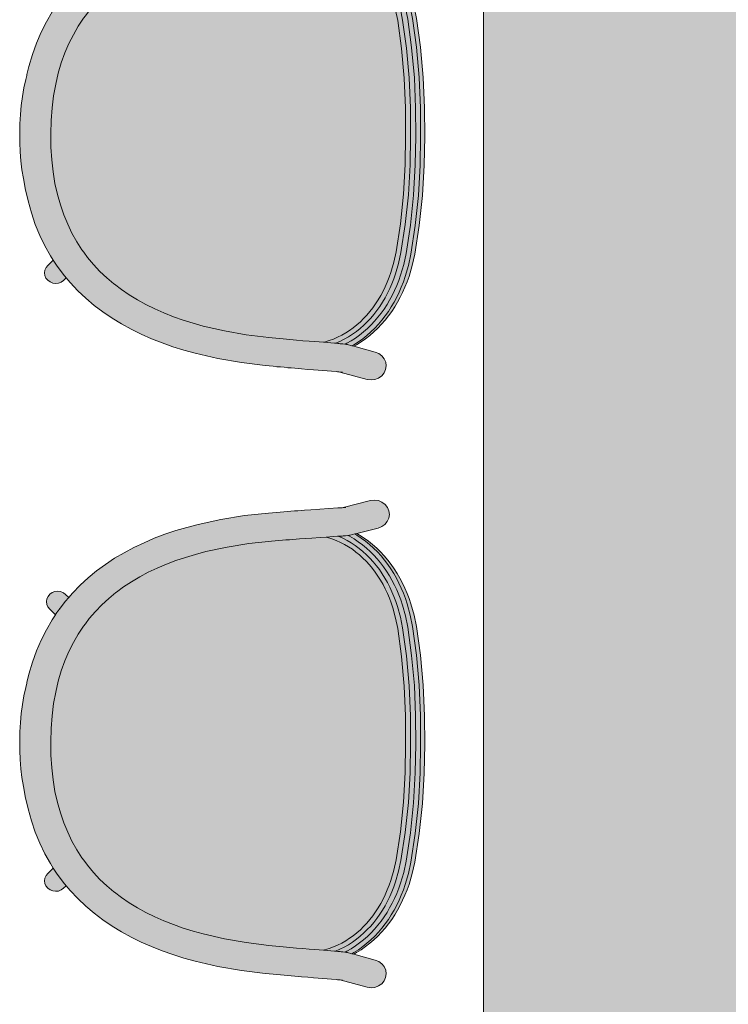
# Model space of a CAD drawing. Header units: millimetres. Extents: x 31882 to 271790, y -35693 to 24917.
# Tile 109 of 256: x 62493 to 63250, y 12211 to 13265. Entities that reach past the tile are written whole.
import ezdxf

# ---------------------------------------------------------------- set-up
doc = ezdxf.new("R2010")
doc.units = ezdxf.units.MM
doc.header["$MEASUREMENT"] = 0
for name, color, linetype, lineweight in [('02_Elevation 00', 8, 'Continuous', 9), ('08_Hatch', 140, 'Continuous', 9), ('@00 Furniture', 14, 'Continuous', 15), ('Grey', 8, 'Continuous', 9)]:
    doc.layers.add(name, color=color, linetype=linetype, lineweight=lineweight)

# ---------------------------------------------------------------- blocks, each defined once
blk = doc.blocks.new('bar chair')
at = {"layer": '08_Hatch', "true_color": 0xffffff}
h = blk.add_hatch(color=7, dxfattribs=at)
h.dxf.hatch_style = 1
h.paths.add_polyline_path([(9242.5, 11904.1), (9232.4, 11900.3), (9222.5, 11896.1), (9213, 11891.6), (9203.8, 11886.7), (9195, 11881.5), (9186.5, 11875.9), (9178.4, 11869.9), (9170.7, 11863.6), (9163.4, 11856.8), (9156.4, 11849.6), (9149.9, 11842), (9145.7, 11836.5), (9143.8, 11834), (9138.1, 11825.5), (9132.9, 11816.4), (9128.1, 11806.9), (9123.8, 11796.9), (9120, 11786.3), (9116.7, 11775.2), (9114, 11763.4), (9111.8, 11751.1), (9110.1, 11738.1), (9109.1, 11724.6), (9108.7, 11710.3), (9108.9, 11696.1), (9109.7, 11682.5), (9111.2, 11669.5), (9113.2, 11657.2), (9115.8, 11645.4), (9119, 11634.2), (9122.6, 11623.6), (9126.8, 11613.5), (9131.4, 11603.9), (9136.5, 11594.8), (9142.1, 11586.2), (9143.9, 11583.7), (9148.1, 11578.1), (9154.5, 11570.4), (9161.3, 11563.1), (9168.6, 11556.2), (9176.2, 11549.8), (9176.7, 11549.4), (9184.2, 11543.7), (9192.6, 11538), (9201.4, 11532.6), (9210.5, 11527.6), (9219.9, 11523), (9229.7, 11518.7), (9239.8, 11514.7), (9250.2, 11511), (9260.8, 11507.7), (9271.6, 11504.7), (9294.3, 11499.5), (9317.6, 11495.4), (9341.8, 11492.4), (9345.5, 11492.1), (9349.4, 11491.7), (9353.2, 11491.3), (9357, 11490.9), (9360.7, 11490.6), (9364.4, 11490.3), (9368, 11489.9), (9371.5, 11489.6), (9378.3, 11489), (9384.8, 11488.5), (9390.9, 11488), (9400.2, 11487.3), (9401.5, 11487.6), (9406.3, 11489.1), (9410.9, 11490.8), (9415.4, 11492.8), (9419.8, 11494.9), (9424, 11497.4), (9428.2, 11500), (9432.1, 11502.8), (9436, 11505.9), (9439.7, 11509.2), (9443.2, 11512.6), (9446.6, 11516.3), (9449.9, 11520.1), (9453, 11524.1), (9456, 11528.3), (9458.8, 11532.7), (9461.5, 11537.2), (9464, 11541.9), (9466.3, 11546.7), (9468.5, 11551.7), (9470.5, 11556.8), (9472.3, 11562), (9475.5, 11572.9), (9477.9, 11584.1), (9482.5, 11613.9), (9485.7, 11645.6), (9487.6, 11677.4), (9488.1, 11707.7), (9488.1, 11738), (9486.6, 11769.8), (9483.8, 11801.6), (9479.7, 11831.4), (9477.4, 11842.7), (9474.4, 11853.6), (9472.6, 11858.8), (9470.7, 11863.9), (9468.6, 11868.9), (9466.3, 11873.8), (9463.9, 11878.5), (9461.3, 11883.1), (9458.5, 11887.5), (9455.6, 11891.7), (9452.5, 11895.8), (9449.3, 11899.7), (9446, 11903.4), (9442.4, 11906.9), (9438.8, 11910.2), (9435, 11913.3), (9431.1, 11916.2), (9427, 11918.9), (9422.8, 11921.4), (9418.4, 11923.6), (9413.9, 11925.6), (9409.3, 11927.4), (9404.5, 11929), (9403.3, 11929.3), (9396.8, 11928.9), (9387.9, 11928.3), (9381.4, 11927.8), (9374.6, 11927.3), (9371, 11927.1), (9367.4, 11926.8), (9363.8, 11926.5), (9360.1, 11926.2), (9356.3, 11925.9), (9352.4, 11925.6), (9348.5, 11925.3), (9344.8, 11925), (9320.6, 11922.3), (9297.2, 11918.6), (9274.5, 11913.7), (9263.6, 11910.8), (9252.9, 11907.6)])
h.paths.add_polyline_path([(9093.5, 11807.5), (9089.1, 11795.3), (9085.4, 11782.5), (9083.3, 11773.7), (9083.1, 11772.9), (9082, 11768.5), (9080.1, 11759.6), (9078.5, 11750.3), (9077.2, 11740.7), (9076.3, 11730.9), (9075.8, 11721), (9075.5, 11711.1), (9075.6, 11701.1), (9076.1, 11691.2), (9076.8, 11681.4), (9077.9, 11671.9), (9079.4, 11662.5), (9081, 11654.3), (9081.4, 11651.8), (9084.4, 11638.5), (9088, 11625.7), (9092.2, 11613.4), (9097, 11601.7), (9102.4, 11590.5), (9108.4, 11579.9), (9111.4, 11575.2), (9114.9, 11569.8), (9122, 11560.1), (9125.2, 11556.3), (9129.6, 11551.1), (9137.6, 11542.5), (9146.2, 11534.4), (9155.1, 11526.8), (9164.5, 11519.7), (9174.2, 11513.1), (9184.3, 11507), (9194.7, 11501.3), (9205.4, 11496), (9216.4, 11491.1), (9227.7, 11486.7), (9239.2, 11482.6), (9250.9, 11478.9), (9263, 11475.6), (9287.4, 11470), (9312.5, 11465.6), (9337.9, 11462.5), (9342.2, 11462), (9346.3, 11461.6), (9350.3, 11461.2), (9354.3, 11460.9), (9358.2, 11460.5), (9362, 11460.1), (9365.8, 11459.8), (9369.5, 11459.5), (9376.6, 11458.9), (9383.4, 11458.3), (9389.7, 11457.8), (9413.7, 11455.9), (9415.3, 11455.7), (9417.6, 11455.5), (9417.6, 11455.5), (9419.6, 11455.4), (9419.9, 11455.3), (9419, 11455.4), (9418, 11455.5), (9417.7, 11455.5), (9446.9, 11447.6), (9451.1, 11447), (9455.2, 11447.5), (9459.1, 11449), (9462.5, 11451.4), (9465.1, 11454.5), (9466.7, 11458.2), (9467.3, 11462.1), (9466.8, 11466), (9465.2, 11469.7), (9462.7, 11472.8), (9459.3, 11475.3), (9455.4, 11476.8), (9432.6, 11483), (9430.7, 11483.5), (9425.8, 11484.9), (9425.5, 11484.9), (9425, 11485), (9423.3, 11485.2), (9423.2, 11485.2), (9420.8, 11485.5), (9420.1, 11485.6), (9419.3, 11485.7), (9418.2, 11485.8), (9417, 11485.9), (9415.6, 11486), (9414.1, 11486.2), (9412.6, 11486.3), (9412.6, 11486.3), (9412.4, 11486.3), (9412.2, 11486.3), (9400.2, 11487.3), (9390.9, 11488), (9384.8, 11488.5), (9378.3, 11489), (9371.5, 11489.6), (9368, 11489.9), (9364.4, 11490.3), (9360.7, 11490.6), (9357, 11490.9), (9353.2, 11491.3), (9349.4, 11491.7), (9345.5, 11492.1), (9341.8, 11492.4), (9317.6, 11495.4), (9294.3, 11499.5), (9271.6, 11504.7), (9260.8, 11507.7), (9250.2, 11511), (9239.8, 11514.7), (9229.7, 11518.7), (9219.9, 11523), (9210.5, 11527.6), (9201.4, 11532.6), (9192.6, 11538), (9184.2, 11543.7), (9176.7, 11549.4), (9176.2, 11549.8), (9168.6, 11556.2), (9161.3, 11563.1), (9154.5, 11570.4), (9148.1, 11578.1), (9143.9, 11583.7), (9142.1, 11586.2), (9136.5, 11594.8), (9131.4, 11603.9), (9126.8, 11613.5), (9122.6, 11623.6), (9119, 11634.2), (9115.8, 11645.4), (9113.2, 11657.2), (9111.2, 11669.5), (9109.7, 11682.5), (9108.9, 11696.1), (9108.7, 11710.3), (9109.1, 11724.6), (9110.1, 11738.1), (9111.8, 11751.1), (9114, 11763.4), (9116.7, 11775.2), (9120, 11786.3), (9123.8, 11796.9), (9128.1, 11806.9), (9132.9, 11816.4), (9138.1, 11825.5), (9143.8, 11834), (9145.7, 11836.5), (9149.9, 11842), (9156.4, 11849.6), (9163.4, 11856.8), (9170.7, 11863.6), (9178.4, 11869.9), (9178.9, 11870.3), (9186.5, 11875.9), (9195, 11881.5), (9203.8, 11886.7), (9213, 11891.6), (9222.5, 11896.1), (9232.4, 11900.3), (9242.5, 11904.1), (9252.9, 11907.6), (9263.6, 11910.8), (9274.5, 11913.7), (9297.2, 11918.6), (9320.6, 11922.3), (9344.8, 11925), (9348.5, 11925.3), (9352.4, 11925.6), (9356.3, 11925.9), (9360.1, 11926.2), (9363.8, 11926.5), (9367.4, 11926.8), (9371, 11927.1), (9374.6, 11927.3), (9381.4, 11927.8), (9387.9, 11928.3), (9396.8, 11928.9), (9403.3, 11929.3), (9415.3, 11930.1), (9416.4, 11930.2), (9416.4, 11930.2), (9417.2, 11930.2), (9418.7, 11930.3), (9420.1, 11930.4), (9421.3, 11930.5), (9422.4, 11930.6), (9423.3, 11930.7), (9423.9, 11930.7), (9426.4, 11931), (9428.1, 11931.2), (9428.6, 11931.3), (9428.9, 11931.3), (9433.8, 11932.6), (9435.8, 11933.1), (9458.7, 11939), (9462.6, 11940.5), (9465.9, 11942.9), (9468.5, 11946), (9470.2, 11949.6), (9470.7, 11953.6), (9470.2, 11957.5), (9468.6, 11961.1), (9466.1, 11964.3), (9462.8, 11966.7), (9458.9, 11968.3), (9454.7, 11968.8), (9450.5, 11968.3), (9421.2, 11960.8), (9421.5, 11960.8), (9423.1, 11960.9), (9423.4, 11961), (9422.5, 11960.9), (9421.2, 11960.8), (9421.2, 11960.8), (9420.2, 11960.7), (9418.8, 11960.6), (9417.2, 11960.5), (9415.5, 11960.4), (9396.2, 11959.1), (9386.9, 11958.5), (9380.1, 11958), (9373, 11957.5), (9369.3, 11957.3), (9365.5, 11957), (9361.7, 11956.7), (9357.8, 11956.4), (9353.8, 11956), (9349.7, 11955.7), (9345.7, 11955.4), (9341.4, 11955), (9315.9, 11952.2), (9290.7, 11948.2), (9266.3, 11942.9), (9254.1, 11939.7), (9242.3, 11936.2), (9230.8, 11932.3), (9219.4, 11928), (9208.4, 11923.3), (9197.6, 11918.2), (9187.1, 11912.6), (9176.9, 11906.6), (9167.1, 11900.1), (9157.7, 11893.2), (9148.6, 11885.7), (9140, 11877.8), (9131.8, 11869.3), (9127.9, 11864.7), (9124.1, 11860.3), (9117.9, 11852.2), (9117.3, 11851.3), (9116.9, 11850.8), (9116.4, 11850.1), (9115.3, 11848.5), (9113.9, 11846.4), (9113.7, 11846), (9113.7, 11846), (9110.2, 11840.8), (9104.1, 11830.2), (9098.5, 11819.1)])
h.paths.add_polyline_path([(9111.4, 11575.2), (9105.6, 11569.5), (9103.7, 11567.2), (9102.5, 11564.5), (9102.1, 11561.6), (9102.4, 11558.7), (9103.6, 11556), (9105.5, 11553.6), (9108, 11551.8), (9110.9, 11550.7), (9113.9, 11550.3), (9117.1, 11550.6), (9119.9, 11551.7), (9122.4, 11553.5), (9125.2, 11556.3), (9122, 11560.1), (9114.9, 11569.8)], flags=17)
h.paths.add_polyline_path([(9116.2, 11871.3), (9113.1, 11871), (9110.2, 11869.9), (9107.7, 11868.1), (9105.8, 11865.8), (9104.6, 11863.1), (9104.1, 11860.2), (9104.5, 11857.3), (9105.7, 11854.6), (9107.6, 11852.2), (9113.7, 11846), (9113.8, 11846.1), (9113.9, 11846.4), (9115.3, 11848.5), (9116.4, 11850.1), (9116.9, 11850.8), (9117.3, 11851.3), (9117.9, 11852.2), (9124.1, 11860.3), (9127.9, 11864.7), (9124.6, 11868), (9122.2, 11869.8), (9119.3, 11870.9)], flags=17)
h.paths.add_polyline_path([(9484.9, 11832.1), (9482.5, 11843.7), (9479.4, 11854.9), (9477.6, 11860.3), (9475.6, 11865.6), (9473.4, 11870.8), (9471.1, 11875.8), (9468.6, 11880.7), (9465.9, 11885.5), (9463, 11890.1), (9460, 11894.5), (9456.8, 11898.7), (9453.4, 11902.8), (9449.9, 11906.6), (9446.2, 11910.3), (9442.4, 11913.8), (9438.4, 11917.1), (9434.2, 11920.1), (9429.9, 11923), (9425.4, 11925.6), (9420.8, 11928), (9416.1, 11930.1), (9415.7, 11930.1), (9415.3, 11930.1), (9403.3, 11929.3), (9404.5, 11929), (9409.3, 11927.4), (9413.9, 11925.6), (9418.4, 11923.6), (9422.8, 11921.4), (9427, 11918.9), (9431.1, 11916.2), (9435, 11913.3), (9438.8, 11910.2), (9442.4, 11906.9), (9446, 11903.4), (9449.3, 11899.7), (9452.5, 11895.8), (9455.6, 11891.7), (9458.5, 11887.5), (9461.3, 11883.1), (9463.9, 11878.5), (9466.3, 11873.8), (9468.6, 11868.9), (9470.7, 11863.9), (9472.6, 11858.8), (9474.4, 11853.6), (9477.4, 11842.7), (9479.7, 11831.4), (9483.8, 11801.6), (9486.6, 11769.8), (9488.1, 11738), (9488.1, 11707.7), (9487.6, 11677.4), (9485.7, 11645.6), (9482.5, 11613.9), (9477.9, 11584.1), (9475.5, 11572.9), (9472.3, 11562), (9470.5, 11556.8), (9468.5, 11551.7), (9466.3, 11546.7), (9464, 11541.9), (9461.5, 11537.2), (9458.8, 11532.7), (9456, 11528.3), (9453, 11524.1), (9449.9, 11520.1), (9446.6, 11516.3), (9443.2, 11512.6), (9439.7, 11509.2), (9436, 11505.9), (9432.1, 11502.8), (9428.2, 11500), (9424, 11497.4), (9419.8, 11494.9), (9415.4, 11492.8), (9410.9, 11490.8), (9406.3, 11489.1), (9401.5, 11487.6), (9400.2, 11487.3), (9412.2, 11486.3), (9412.4, 11486.3), (9412.6, 11486.3), (9412.6, 11486.3), (9413, 11486.3), (9417.8, 11488.3), (9422.4, 11490.7), (9426.9, 11493.2), (9431.2, 11496), (9435.4, 11499), (9439.5, 11502.2), (9443.4, 11505.7), (9447.1, 11509.3), (9450.7, 11513.1), (9454.1, 11517.1), (9457.4, 11521.3), (9460.4, 11525.7), (9463.4, 11530.2), (9466.1, 11534.9), (9468.7, 11539.8), (9471.1, 11544.8), (9473.4, 11549.9), (9475.5, 11555.2), (9477.4, 11560.6), (9480.6, 11571.7), (9483.1, 11583.3), (9487.7, 11613.3), (9491, 11645.2), (9492.9, 11677.2), (9493.3, 11707.6), (9493.3, 11738.1), (9491.8, 11770.1), (9489, 11802.1)])
h.paths.add_polyline_path([(9490.3, 11833), (9487.9, 11844.9), (9484.7, 11856.4), (9482.8, 11862), (9480.8, 11867.5), (9478.5, 11872.8), (9476.1, 11878), (9473.5, 11883.1), (9470.7, 11888), (9467.7, 11892.8), (9464.5, 11897.4), (9461.2, 11901.8), (9457.7, 11906), (9454, 11910.1), (9450.1, 11914), (9446.1, 11917.6), (9441.9, 11921.1), (9437.5, 11924.3), (9433, 11927.3), (9428.2, 11930.1), (9426.4, 11931), (9423.9, 11930.7), (9423.3, 11930.7), (9422.4, 11930.6), (9421.3, 11930.5), (9420.1, 11930.4), (9418.7, 11930.3), (9417.2, 11930.2), (9416.7, 11930.2), (9416.4, 11930.2), (9416.1, 11930.1), (9420.8, 11928), (9425.4, 11925.6), (9429.9, 11923), (9434.2, 11920.1), (9438.4, 11917.1), (9442.4, 11913.8), (9446.2, 11910.3), (9449.9, 11906.6), (9453.4, 11902.8), (9456.8, 11898.7), (9460, 11894.5), (9463, 11890.1), (9465.9, 11885.5), (9468.6, 11880.7), (9471.1, 11875.8), (9473.4, 11870.8), (9475.6, 11865.6), (9477.6, 11860.3), (9479.4, 11854.9), (9482.5, 11843.7), (9484.9, 11832.1), (9489, 11802.1), (9491.8, 11770.1), (9493.3, 11738.1), (9493.3, 11707.6), (9492.9, 11677.2), (9491, 11645.2), (9487.7, 11613.3), (9483.1, 11583.3), (9480.6, 11571.7), (9477.4, 11560.6), (9475.5, 11555.2), (9473.4, 11549.9), (9471.1, 11544.8), (9468.7, 11539.8), (9466.1, 11534.9), (9463.4, 11530.2), (9460.4, 11525.7), (9457.4, 11521.3), (9454.1, 11517.1), (9450.7, 11513.1), (9447.1, 11509.3), (9443.4, 11505.7), (9439.5, 11502.2), (9435.4, 11499), (9431.2, 11496), (9426.9, 11493.2), (9422.4, 11490.7), (9417.8, 11488.3), (9413, 11486.3), (9413.3, 11486.2), (9413.6, 11486.2), (9414.1, 11486.2), (9415.6, 11486), (9417, 11485.9), (9418.2, 11485.8), (9419.3, 11485.7), (9420.1, 11485.6), (9420.8, 11485.5), (9423.2, 11485.2), (9425.1, 11486.2), (9429.9, 11488.9), (9434.5, 11491.8), (9438.9, 11495), (9443.2, 11498.4), (9447.3, 11502), (9451.2, 11505.8), (9454.9, 11509.8), (9458.5, 11514), (9461.9, 11518.4), (9465.1, 11522.9), (9468.2, 11527.6), (9471, 11532.5), (9473.7, 11537.5), (9476.2, 11542.7), (9478.6, 11548), (9480.7, 11553.5), (9482.7, 11559.1), (9486, 11570.5), (9488.6, 11582.4), (9493.2, 11612.7), (9496.5, 11644.8), (9498.4, 11677), (9498.9, 11707.6), (9498.8, 11738.2), (9497.4, 11770.4), (9494.5, 11802.6)])
h.paths.add_polyline_path([(9495.5, 11833.7), (9493, 11845.9), (9489.8, 11857.7), (9487.8, 11863.5), (9485.7, 11869.2), (9483.4, 11874.7), (9480.9, 11880.1), (9478.2, 11885.3), (9475.3, 11890.4), (9472.2, 11895.3), (9468.9, 11900.1), (9465.4, 11904.7), (9461.8, 11909.1), (9457.9, 11913.4), (9453.9, 11917.4), (9449.6, 11921.2), (9445.2, 11924.9), (9440.6, 11928.2), (9435.9, 11931.4), (9433.8, 11932.6), (9428.9, 11931.3), (9428.6, 11931.3), (9428.1, 11931.2), (9426.4, 11931), (9428.2, 11930.1), (9433, 11927.3), (9437.5, 11924.3), (9441.9, 11921.1), (9446.1, 11917.6), (9450.1, 11914), (9454, 11910.1), (9457.7, 11906), (9461.2, 11901.8), (9464.5, 11897.4), (9467.7, 11892.8), (9470.7, 11888), (9473.5, 11883.1), (9476.1, 11878), (9478.5, 11872.8), (9480.8, 11867.5), (9482.8, 11862), (9484.7, 11856.4), (9487.9, 11844.9), (9490.3, 11833), (9494.5, 11802.6), (9497.4, 11770.4), (9498.8, 11738.2), (9498.9, 11707.6), (9498.4, 11677), (9496.5, 11644.8), (9493.2, 11612.7), (9488.6, 11582.4), (9486, 11570.5), (9482.7, 11559.1), (9480.7, 11553.5), (9478.6, 11548), (9476.2, 11542.7), (9473.7, 11537.5), (9471, 11532.5), (9468.2, 11527.6), (9465.1, 11522.9), (9461.9, 11518.4), (9458.5, 11514), (9454.9, 11509.8), (9451.2, 11505.8), (9447.3, 11502), (9443.2, 11498.4), (9438.9, 11495), (9434.5, 11491.8), (9429.9, 11488.9), (9425.1, 11486.2), (9423.3, 11485.2), (9425, 11485), (9425.5, 11484.9), (9425.8, 11484.9), (9430.7, 11483.5), (9432.7, 11484.7), (9437.6, 11487.8), (9442.2, 11491.1), (9446.7, 11494.7), (9450.9, 11498.5), (9455, 11502.4), (9459, 11506.6), (9462.7, 11511), (9466.2, 11515.5), (9469.6, 11520.3), (9472.7, 11525.2), (9475.7, 11530.2), (9478.5, 11535.4), (9481.1, 11540.8), (9483.4, 11546.2), (9485.7, 11551.9), (9487.7, 11557.6), (9491.1, 11569.4), (9493.8, 11581.6), (9498.4, 11612.1), (9501.7, 11644.4), (9503.7, 11676.9), (9504.1, 11707.6), (9504.1, 11738.3), (9502.6, 11770.7), (9499.7, 11803.1)])
h.paths.add_polyline_path([(9499.6, 11833.7), (9497.1, 11845.9), (9493.8, 11857.7), (9491.8, 11863.5), (9489.6, 11869.1), (9487.3, 11874.7), (9484.7, 11880), (9481.9, 11885.3), (9479, 11890.4), (9475.8, 11895.3), (9472.5, 11900.1), (9468.9, 11904.7), (9465.2, 11909.1), (9461.3, 11913.4), (9457.2, 11917.4), (9452.8, 11921.2), (9448.3, 11924.8), (9443.7, 11928.2), (9438.8, 11931.4), (9435.8, 11933.1), (9433.8, 11932.6), (9435.9, 11931.4), (9440.6, 11928.2), (9445.2, 11924.9), (9449.6, 11921.2), (9453.9, 11917.4), (9457.9, 11913.4), (9461.8, 11909.1), (9465.4, 11904.7), (9468.9, 11900.1), (9472.2, 11895.3), (9475.3, 11890.4), (9478.2, 11885.3), (9480.9, 11880.1), (9483.4, 11874.7), (9485.7, 11869.2), (9487.8, 11863.5), (9489.8, 11857.7), (9493, 11845.9), (9495.5, 11833.7), (9499.7, 11803.1), (9502.6, 11770.7), (9504.1, 11738.3), (9504.1, 11707.6), (9503.7, 11676.9), (9501.7, 11644.4), (9498.4, 11612.1), (9493.8, 11581.6), (9491.1, 11569.4), (9487.7, 11557.6), (9485.7, 11551.9), (9483.4, 11546.2), (9481.1, 11540.8), (9478.5, 11535.4), (9475.7, 11530.2), (9472.7, 11525.2), (9469.6, 11520.3), (9466.2, 11515.5), (9462.7, 11511), (9459, 11506.6), (9455, 11502.4), (9450.9, 11498.5), (9446.7, 11494.7), (9442.2, 11491.1), (9437.6, 11487.8), (9432.7, 11484.7), (9430.7, 11483.5), (9432.6, 11483), (9435.7, 11484.7), (9440.6, 11487.8), (9445.3, 11491.1), (9449.9, 11494.7), (9454.2, 11498.4), (9458.4, 11502.4), (9462.4, 11506.6), (9466.2, 11511), (9469.8, 11515.5), (9473.2, 11520.2), (9476.4, 11525.1), (9479.5, 11530.2), (9482.3, 11535.4), (9484.9, 11540.7), (9487.4, 11546.2), (9489.6, 11551.8), (9491.7, 11557.6), (9495.2, 11569.3), (9497.9, 11581.5), (9502.6, 11612.1), (9506, 11644.4), (9508, 11676.8), (9508.5, 11707.5), (9508.4, 11738.2), (9506.9, 11770.7), (9504, 11803.1)])
at = {"layer": '@00 Furniture'}
for p, q in [((9421.2, 11960.8, 0), (9450.5, 11968.3, 0)), ((9450.5, 11968.3, 0), (9454.7, 11968.8, 0)), ((9454.7, 11968.8, 0), (9458.9, 11968.3, 0)), ((9462.8, 11966.7, 0), (9458.9, 11968.3, 0)), ((9361.7, 11956.7, 0), (9357.8, 11956.4, 0)), ((9365.5, 11957, 0), (9361.7, 11956.7, 0)), ((9369.3, 11957.3, 0), (9365.5, 11957, 0)), ((9373, 11957.5, 0), (9369.3, 11957.3, 0)), ((9373, 11957.5, 0), (9380.1, 11958, 0)), ((9380.1, 11958, 0), (9386.9, 11958.5, 0)), ((9396.2, 11959.1, 0), (9386.9, 11958.5, 0)), ((9415.5, 11960.4, 0), (9396.2, 11959.1, 0)), ((9417.2, 11960.5, 0), (9415.5, 11960.4, 0)), ((9418.8, 11960.6, 0), (9417.2, 11960.5, 0)), ((9420.2, 11960.7, 0), (9418.8, 11960.6, 0)), ((9421.2, 11960.8, 0), (9420.2, 11960.7, 0)), ((9421.5, 11960.8, 0), (9421.2, 11960.8, 0)), ((9422.5, 11960.9, 0), (9421.5, 11960.8, 0)), ((9423.4, 11961, 0), (9422.5, 11960.9, 0)), ((9424.1, 11961, 0), (9423.4, 11961, 0)), ((9466.1, 11964.3, 0), (9462.8, 11966.7, 0)), ((9468.6, 11961.1, 0), (9466.1, 11964.3, 0)), ((9470.2, 11957.5, 0), (9468.6, 11961.1, 0)), ((9470.7, 11953.6, 0), (9470.2, 11957.5, 0)), ((9290.7, 11948.2, 0), (9266.3, 11942.9, 0)), ((9315.9, 11952.2, 0), (9290.7, 11948.2, 0)), ((9341.4, 11955, 0), (9315.9, 11952.2, 0)), ((9345.7, 11955.4, 0), (9341.4, 11955, 0)), ((9349.7, 11955.7, 0), (9345.7, 11955.4, 0)), ((9353.8, 11956, 0), (9349.7, 11955.7, 0)), ((9357.8, 11956.4, 0), (9353.8, 11956, 0)), ((9468.5, 11946, 0), (9470.2, 11949.6, 0)), ((9470.2, 11949.6, 0), (9470.7, 11953.6, 0)), ((9242.3, 11936.2, 0), (9230.8, 11932.3, 0)), ((9254.1, 11939.7, 0), (9242.3, 11936.2, 0)), ((9266.3, 11942.9, 0), (9254.1, 11939.7, 0)), ((9458.7, 11939, 0), (9435.8, 11933.1, 0)), ((9458.7, 11939, 0), (9462.6, 11940.5, 0)), ((9462.6, 11940.5, 0), (9465.9, 11942.9, 0)), ((9465.9, 11942.9, 0), (9468.5, 11946, 0)), ((9219.4, 11928, 0), (9208.4, 11923.3, 0)), ((9230.8, 11932.3, 0), (9219.4, 11928, 0)), ((9320.6, 11922.3, 0), (9344.8, 11925, 0)), ((9344.8, 11925, 0), (9348.5, 11925.3, 0)), ((9348.5, 11925.3, 0), (9352.4, 11925.6, 0)), ((9352.4, 11925.6, 0), (9356.3, 11925.9, 0)), ((9356.3, 11925.9, 0), (9360.1, 11926.2, 0)), ((9360.1, 11926.2, 0), (9363.8, 11926.5, 0)), ((9363.8, 11926.5, 0), (9367.4, 11926.8, 0)), ((9367.4, 11926.8, 0), (9371, 11927.1, 0)), ((9371, 11927.1, 0), (9374.6, 11927.3, 0)), ((9374.6, 11927.3, 0), (9381.4, 11927.8, 0)), ((9381.4, 11927.8, 0), (9387.9, 11928.3, 0)), ((9396.8, 11928.9, 0), (9387.9, 11928.3, 0)), ((9403.3, 11929.3, 0), (9396.8, 11928.9, 0)), ((9415.3, 11930.1, 0), (9403.3, 11929.3, 0)), ((9403.3, 11929.3, 0), (9404.5, 11929, 0)), ((9404.5, 11929, 0), (9409.3, 11927.4, 0)), ((9409.3, 11927.4, 0), (9413.9, 11925.6, 0)), ((9413.9, 11925.6, 0), (9418.4, 11923.6, 0)), ((9415.3, 11930.1, 0), (9415.7, 11930.1, 0)), ((9415.7, 11930.1, 0), (9416.1, 11930.1, 0)), ((9416.1, 11930.1, 0), (9416.4, 11930.2, 0)), ((9416.1, 11930.1, 0), (9420.8, 11928, 0)), ((9416.4, 11930.2, 0), (9416.7, 11930.2, 0)), ((9416.7, 11930.2, 0), (9417.2, 11930.2, 0)), ((9417.2, 11930.2, 0), (9418.7, 11930.3, 0)), ((9418.7, 11930.3, 0), (9420.1, 11930.4, 0)), ((9420.1, 11930.4, 0), (9421.3, 11930.5, 0)), ((9420.8, 11928, 0), (9425.4, 11925.6, 0)), ((9421.3, 11930.5, 0), (9422.4, 11930.6, 0)), ((9422.4, 11930.6, 0), (9423.3, 11930.7, 0)), ((9423.3, 11930.7, 0), (9423.9, 11930.7, 0)), ((9423.9, 11930.7, 0), (9426.4, 11931, 0)), ((9425.4, 11925.6, 0), (9429.9, 11923, 0)), ((9426.4, 11931, 0), (9428.1, 11931.2, 0)), ((9428.2, 11930.1, 0), (9426.4, 11931, 0)), ((9428.6, 11931.3, 0), (9428.1, 11931.2, 0)), ((9433, 11927.3, 0), (9428.2, 11930.1, 0)), ((9428.9, 11931.3, 0), (9428.6, 11931.3, 0)), ((9433.8, 11932.6, 0), (9428.9, 11931.3, 0)), ((9437.5, 11924.3, 0), (9433, 11927.3, 0)), ((9435.8, 11933.1, 0), (9433.8, 11932.6, 0)), ((9433.8, 11932.6, 0), (9435.9, 11931.4, 0)), ((9435.8, 11933.1, 0), (9438.8, 11931.4, 0)), ((9435.9, 11931.4, 0), (9440.6, 11928.2, 0)), ((9438.8, 11931.4, 0), (9443.7, 11928.2, 0)), ((9440.6, 11928.2, 0), (9445.2, 11924.9, 0)), ((9443.7, 11928.2, 0), (9448.3, 11924.8, 0)), ((9197.6, 11918.2, 0), (9187.1, 11912.6, 0)), ((9208.4, 11923.3, 0), (9197.6, 11918.2, 0)), ((9274.5, 11913.7, 0), (9297.2, 11918.6, 0)), ((9297.2, 11918.6, 0), (9320.6, 11922.3, 0)), ((9418.4, 11923.6, 0), (9422.8, 11921.4, 0)), ((9422.8, 11921.4, 0), (9427, 11918.9, 0)), ((9427, 11918.9, 0), (9431.1, 11916.2, 0)), ((9429.9, 11923, 0), (9434.2, 11920.1, 0)), ((9431.1, 11916.2, 0), (9435, 11913.3, 0)), ((9434.2, 11920.1, 0), (9438.4, 11917.1, 0)), ((9441.9, 11921.1, 0), (9437.5, 11924.3, 0)), ((9438.4, 11917.1, 0), (9442.4, 11913.8, 0)), ((9446.1, 11917.6, 0), (9441.9, 11921.1, 0)), ((9445.2, 11924.9, 0), (9449.6, 11921.2, 0)), ((9450.1, 11914, 0), (9446.1, 11917.6, 0)), ((9448.3, 11924.8, 0), (9452.8, 11921.2, 0)), ((9449.6, 11921.2, 0), (9453.9, 11917.4, 0)), ((9452.8, 11921.2, 0), (9457.2, 11917.4, 0)), ((9453.9, 11917.4, 0), (9457.9, 11913.4, 0)), ((9457.2, 11917.4, 0), (9461.3, 11913.4, 0)), ((9176.9, 11906.6, 0), (9167.1, 11900.1, 0)), ((9187.1, 11912.6, 0), (9176.9, 11906.6, 0)), ((9232.4, 11900.3, 0), (9242.5, 11904.1, 0)), ((9242.5, 11904.1, 0), (9252.9, 11907.6, 0)), ((9252.9, 11907.6, 0), (9263.6, 11910.8, 0)), ((9263.6, 11910.8, 0), (9274.5, 11913.7, 0)), ((9435, 11913.3, 0), (9438.8, 11910.2, 0)), ((9438.8, 11910.2, 0), (9442.4, 11906.9, 0)), ((9442.4, 11913.8, 0), (9446.2, 11910.3, 0)), ((9442.4, 11906.9, 0), (9446, 11903.4, 0)), ((9446.2, 11910.3, 0), (9449.9, 11906.6, 0)), ((9449.9, 11906.6, 0), (9453.4, 11902.8, 0)), ((9454, 11910.1, 0), (9450.1, 11914, 0)), ((9457.7, 11906, 0), (9454, 11910.1, 0)), ((9461.2, 11901.8, 0), (9457.7, 11906, 0)), ((9457.9, 11913.4, 0), (9461.8, 11909.1, 0)), ((9461.3, 11913.4, 0), (9465.2, 11909.1, 0)), ((9461.8, 11909.1, 0), (9465.4, 11904.7, 0)), ((9465.2, 11909.1, 0), (9468.9, 11904.7, 0)), ((9465.4, 11904.7, 0), (9468.9, 11900.1, 0)), ((9468.9, 11904.7, 0), (9472.5, 11900.1, 0)), ((9167.1, 11900.1, 0), (9157.7, 11893.2, 0)), ((9213, 11891.6, 0), (9222.5, 11896.1, 0)), ((9222.5, 11896.1, 0), (9232.4, 11900.3, 0)), ((9446, 11903.4, 0), (9449.3, 11899.7, 0)), ((9449.3, 11899.7, 0), (9452.5, 11895.8, 0)), ((9452.5, 11895.8, 0), (9455.6, 11891.7, 0)), ((9453.4, 11902.8, 0), (9456.8, 11898.7, 0)), ((9456.8, 11898.7, 0), (9460, 11894.5, 0)), ((9460, 11894.5, 0), (9463, 11890.1, 0)), ((9464.5, 11897.4, 0), (9461.2, 11901.8, 0)), ((9467.7, 11892.8, 0), (9464.5, 11897.4, 0)), ((9468.9, 11900.1, 0), (9472.2, 11895.3, 0)), ((9472.2, 11895.3, 0), (9475.3, 11890.4, 0)), ((9472.5, 11900.1, 0), (9475.8, 11895.3, 0)), ((9475.8, 11895.3, 0), (9479, 11890.4, 0)), ((9148.6, 11885.7, 0), (9140, 11877.8, 0)), ((9157.7, 11893.2, 0), (9148.6, 11885.7, 0)), ((9195, 11881.5, 0), (9203.8, 11886.7, 0)), ((9203.8, 11886.7, 0), (9213, 11891.6, 0)), ((9455.6, 11891.7, 0), (9458.5, 11887.5, 0)), ((9458.5, 11887.5, 0), (9461.3, 11883.1, 0)), ((9461.3, 11883.1, 0), (9463.9, 11878.5, 0)), ((9463, 11890.1, 0), (9465.9, 11885.5, 0)), ((9465.9, 11885.5, 0), (9468.6, 11880.7, 0)), ((9470.7, 11888, 0), (9467.7, 11892.8, 0)), ((9473.5, 11883.1, 0), (9470.7, 11888, 0)), ((9476.1, 11878, 0), (9473.5, 11883.1, 0)), ((9475.3, 11890.4, 0), (9478.2, 11885.3, 0)), ((9478.2, 11885.3, 0), (9480.9, 11880.1, 0)), ((9479, 11890.4, 0), (9481.9, 11885.3, 0)), ((9481.9, 11885.3, 0), (9484.7, 11880, 0)), ((9140, 11877.8, 0), (9131.8, 11869.3, 0)), ((9178.9, 11870.3, 0), (9186.5, 11875.9, 0)), ((9186.5, 11875.9, 0), (9195, 11881.5, 0)), ((9463.9, 11878.5, 0), (9466.3, 11873.8, 0)), ((9466.3, 11873.8, 0), (9468.6, 11868.9, 0)), ((9468.6, 11880.7, 0), (9471.1, 11875.8, 0)), ((9471.1, 11875.8, 0), (9473.4, 11870.8, 0)), ((9478.5, 11872.8, 0), (9476.1, 11878, 0)), ((9480.8, 11867.5, 0), (9478.5, 11872.8, 0)), ((9480.9, 11880.1, 0), (9483.4, 11874.7, 0)), ((9483.4, 11874.7, 0), (9485.7, 11869.2, 0)), ((9484.7, 11880, 0), (9487.3, 11874.7, 0)), ((9487.3, 11874.7, 0), (9489.6, 11869.1, 0)), ((9104.6, 11863.1, 0), (9104.1, 11860.2, 0)), ((9105.8, 11865.8, 0), (9104.6, 11863.1, 0)), ((9107.7, 11868.1, 0), (9105.8, 11865.8, 0)), ((9110.2, 11869.9, 0), (9107.7, 11868.1, 0)), ((9113.1, 11871, 0), (9110.2, 11869.9, 0)), ((9113.1, 11871, 0), (9116.2, 11871.3, 0)), ((9116.2, 11871.3, 0), (9119.3, 11870.9, 0)), ((9122.2, 11869.8, 0), (9119.3, 11870.9, 0)), ((9124.6, 11868, 0), (9122.2, 11869.8, 0)), ((9127.9, 11864.7, 0), (9124.1, 11860.3, 0)), ((9124.6, 11868, 0), (9127.9, 11864.7, 0)), ((9131.8, 11869.3, 0), (9127.9, 11864.7, 0)), ((9163.4, 11856.8, 0), (9170.7, 11863.6, 0)), ((9170.7, 11863.6, 0), (9178.4, 11869.9, 0)), ((9178.4, 11869.9, 0), (9178.9, 11870.3, 0)), ((9468.6, 11868.9, 0), (9470.7, 11863.9, 0)), ((9470.7, 11863.9, 0), (9472.6, 11858.8, 0)), ((9473.4, 11870.8, 0), (9475.6, 11865.6, 0)), ((9475.6, 11865.6, 0), (9477.6, 11860.3, 0)), ((9482.8, 11862, 0), (9480.8, 11867.5, 0)), ((9484.7, 11856.4, 0), (9482.8, 11862, 0)), ((9485.7, 11869.2, 0), (9487.8, 11863.5, 0)), ((9487.8, 11863.5, 0), (9489.8, 11857.7, 0)), ((9489.6, 11869.1, 0), (9491.8, 11863.5, 0)), ((9491.8, 11863.5, 0), (9493.8, 11857.7, 0)), ((9104.1, 11860.2, 0), (9104.5, 11857.3, 0)), ((9104.5, 11857.3, 0), (9105.7, 11854.6, 0)), ((9105.7, 11854.6, 0), (9107.6, 11852.2, 0)), ((9113.7, 11846, 0), (9107.6, 11852.2, 0)), ((9117.3, 11851.3, 0), (9116.9, 11850.8, 0)), ((9117.3, 11851.3, 0), (9117.9, 11852.2, 0)), ((9124.1, 11860.3, 0), (9117.9, 11852.2, 0)), ((9117.9, 11852.2, 0), (9118.2, 11852.8, 0)), ((9156.4, 11849.6, 0), (9163.4, 11856.8, 0)), ((9472.6, 11858.8, 0), (9474.4, 11853.6, 0)), ((9474.4, 11853.6, 0), (9477.4, 11842.7, 0)), ((9477.6, 11860.3, 0), (9479.4, 11854.9, 0)), ((9479.4, 11854.9, 0), (9482.5, 11843.7, 0)), ((9487.9, 11844.9, 0), (9484.7, 11856.4, 0)), ((9489.8, 11857.7, 0), (9493, 11845.9, 0)), ((9493.8, 11857.7, 0), (9497.1, 11845.9, 0)), ((9110.2, 11840.8, 0), (9104.1, 11830.2, 0)), ((9113.7, 11846, 0), (9110.2, 11840.8, 0)), ((9113.8, 11846.1, 0), (9113.7, 11846, 0)), ((9113.8, 11846.1, 0), (9113.9, 11846.4, 0)), ((9113.9, 11846.4, 0), (9115.3, 11848.5, 0)), ((9115.3, 11848.5, 0), (9116.4, 11850.1, 0)), ((9116.9, 11850.8, 0), (9116.4, 11850.1, 0)), ((9145.7, 11836.5, 0), (9149.9, 11842, 0)), ((9149.9, 11842, 0), (9156.4, 11849.6, 0)), ((9477.4, 11842.7, 0), (9479.7, 11831.4, 0)), ((9482.5, 11843.7, 0), (9484.9, 11832.1, 0)), ((9490.3, 11833, 0), (9487.9, 11844.9, 0)), ((9493, 11845.9, 0), (9495.5, 11833.7, 0)), ((9497.1, 11845.9, 0), (9499.6, 11833.7, 0)), ((9104.1, 11830.2, 0), (9098.5, 11819.1, 0)), ((9138.1, 11825.5, 0), (9143.8, 11834, 0)), ((9143.8, 11834, 0), (9145.7, 11836.5, 0)), ((9479.7, 11831.4, 0), (9483.8, 11801.6, 0)), ((9484.9, 11832.1, 0), (9489, 11802.1, 0)), ((9494.5, 11802.6, 0), (9490.3, 11833, 0)), ((9495.5, 11833.7, 0), (9499.7, 11803.1, 0)), ((9499.6, 11833.7, 0), (9504, 11803.1, 0)), ((9132.9, 11816.4, 0), (9138.1, 11825.5, 0)), ((9098.5, 11819.1, 0), (9093.5, 11807.5, 0)), ((9128.1, 11806.9, 0), (9132.9, 11816.4, 0)), ((9093.5, 11807.5, 0), (9089.1, 11795.3, 0)), ((9123.8, 11796.9, 0), (9128.1, 11806.9, 0)), ((9483.8, 11801.6, 0), (9486.6, 11769.8, 0)), ((9489, 11802.1, 0), (9491.8, 11770.1, 0)), ((9497.4, 11770.4, 0), (9494.5, 11802.6, 0)), ((9499.7, 11803.1, 0), (9502.6, 11770.7, 0)), ((9504, 11803.1, 0), (9506.9, 11770.7, 0)), ((9089.1, 11795.3, 0), (9085.4, 11782.5, 0)), ((9120, 11786.3, 0), (9123.8, 11796.9, 0)), ((9085.4, 11782.5, 0), (9083.3, 11773.7, 0)), ((9116.7, 11775.2, 0), (9120, 11786.3, 0)), ((9080.1, 11759.6, 0), (9082, 11768.5, 0)), ((9082, 11768.5, 0), (9083.1, 11772.9, 0)), ((9083.1, 11772.9, 0), (9083.3, 11773.7, 0)), ((9114, 11763.4, 0), (9116.7, 11775.2, 0)), ((9486.6, 11769.8, 0), (9488.1, 11738, 0)), ((9491.8, 11770.1, 0), (9493.3, 11738.1, 0)), ((9498.8, 11738.2, 0), (9497.4, 11770.4, 0)), ((9502.6, 11770.7, 0), (9504.1, 11738.3, 0)), ((9506.9, 11770.7, 0), (9508.4, 11738.2, 0)), ((9078.5, 11750.3, 0), (9080.1, 11759.6, 0)), ((9111.8, 11751.1, 0), (9114, 11763.4, 0)), ((9077.2, 11740.7, 0), (9078.5, 11750.3, 0)), ((9110.1, 11738.1, 0), (9111.8, 11751.1, 0)), ((9076.3, 11730.9, 0), (9077.2, 11740.7, 0)), ((9109.1, 11724.6, 0), (9110.1, 11738.1, 0)), ((9488.1, 11738, 0), (9488.1, 11707.7, 0)), ((9493.3, 11738.1, 0), (9493.3, 11707.6, 0)), ((9498.9, 11707.6, 0), (9498.8, 11738.2, 0)), ((9504.1, 11738.3, 0), (9504.1, 11707.6, 0)), ((9508.4, 11738.2, 0), (9508.5, 11707.5, 0)), ((9075.8, 11721, 0), (9076.3, 11730.9, 0)), ((9075.5, 11711.1, 0), (9075.8, 11721, 0)), ((9108.7, 11710.3, 0), (9109.1, 11724.6, 0)), ((9075.6, 11701.1, 0), (9075.5, 11711.1, 0)), ((9108.9, 11696.1, 0), (9108.7, 11710.3, 0)), ((9488.1, 11707.7, 0), (9487.6, 11677.4, 0)), ((9493.3, 11707.6, 0), (9492.9, 11677.2, 0)), ((9498.4, 11677, 0), (9498.9, 11707.6, 0)), ((9504.1, 11707.6, 0), (9503.7, 11676.9, 0)), ((9508.5, 11707.5, 0), (9508, 11676.8, 0)), ((9076.1, 11691.2, 0), (9075.6, 11701.1, 0)), ((9109.7, 11682.5, 0), (9108.9, 11696.1, 0)), ((9076.8, 11681.4, 0), (9076.1, 11691.2, 0)), ((9077.9, 11671.9, 0), (9076.8, 11681.4, 0)), ((9111.2, 11669.5, 0), (9109.7, 11682.5, 0)), ((9487.6, 11677.4, 0), (9485.7, 11645.6, 0)), ((9492.9, 11677.2, 0), (9491, 11645.2, 0)), ((9496.5, 11644.8, 0), (9498.4, 11677, 0)), ((9503.7, 11676.9, 0), (9501.7, 11644.4, 0)), ((9508, 11676.8, 0), (9506, 11644.4, 0)), ((9079.4, 11662.5, 0), (9077.9, 11671.9, 0)), ((9081, 11654.3, 0), (9079.4, 11662.5, 0)), ((9113.2, 11657.2, 0), (9111.2, 11669.5, 0)), ((9081, 11654.3, 0), (9081.4, 11651.8, 0)), ((9081.4, 11651.8, 0), (9084.4, 11638.5, 0)), ((9115.8, 11645.4, 0), (9113.2, 11657.2, 0)), ((9119, 11634.2, 0), (9115.8, 11645.4, 0)), ((9485.7, 11645.6, 0), (9482.5, 11613.9, 0)), ((9491, 11645.2, 0), (9487.7, 11613.3, 0)), ((9493.2, 11612.7, 0), (9496.5, 11644.8, 0)), ((9501.7, 11644.4, 0), (9498.4, 11612.1, 0)), ((9506, 11644.4, 0), (9502.6, 11612.1, 0)), ((9084.4, 11638.5, 0), (9088, 11625.7, 0)), ((9122.6, 11623.6, 0), (9119, 11634.2, 0)), ((9088, 11625.7, 0), (9092.2, 11613.4, 0)), ((9126.8, 11613.5, 0), (9122.6, 11623.6, 0)), ((9092.2, 11613.4, 0), (9097, 11601.7, 0)), ((9131.4, 11603.9, 0), (9126.8, 11613.5, 0)), ((9482.5, 11613.9, 0), (9477.9, 11584.1, 0)), ((9487.7, 11613.3, 0), (9483.1, 11583.3, 0)), ((9488.6, 11582.4, 0), (9493.2, 11612.7, 0)), ((9498.4, 11612.1, 0), (9493.8, 11581.6, 0)), ((9502.6, 11612.1, 0), (9497.9, 11581.5, 0)), ((9097, 11601.7, 0), (9102.4, 11590.5, 0)), ((9136.5, 11594.8, 0), (9131.4, 11603.9, 0)), ((9102.4, 11590.5, 0), (9108.4, 11579.9, 0)), ((9142.1, 11586.2, 0), (9136.5, 11594.8, 0)), ((9108.4, 11579.9, 0), (9111.4, 11575.2, 0)), ((9143.9, 11583.7, 0), (9142.1, 11586.2, 0)), ((9148.1, 11578.1, 0), (9143.9, 11583.7, 0)), ((9154.5, 11570.4, 0), (9148.1, 11578.1, 0)), ((9477.9, 11584.1, 0), (9475.5, 11572.9, 0)), ((9483.1, 11583.3, 0), (9480.6, 11571.7, 0)), ((9486, 11570.5, 0), (9488.6, 11582.4, 0)), ((9493.8, 11581.6, 0), (9491.1, 11569.4, 0)), ((9497.9, 11581.5, 0), (9495.2, 11569.3, 0)), ((9103.7, 11567.2, 0), (9102.5, 11564.5, 0)), ((9105.6, 11569.5, 0), (9103.7, 11567.2, 0)), ((9105.6, 11569.5, 0), (9111.4, 11575.2, 0)), ((9111.4, 11575.2, 0), (9114.9, 11569.8, 0)), ((9114.9, 11569.8, 0), (9122, 11560.1, 0)), ((9161.3, 11563.1, 0), (9154.5, 11570.4, 0)), ((9475.5, 11572.9, 0), (9472.3, 11562, 0)), ((9480.6, 11571.7, 0), (9477.4, 11560.6, 0)), ((9482.7, 11559.1, 0), (9486, 11570.5, 0)), ((9491.1, 11569.4, 0), (9487.7, 11557.6, 0)), ((9495.2, 11569.3, 0), (9491.7, 11557.6, 0)), ((9102.5, 11564.5, 0), (9102.1, 11561.6, 0)), ((9102.1, 11561.6, 0), (9102.4, 11558.7, 0)), ((9102.4, 11558.7, 0), (9103.6, 11556, 0)), ((9122, 11560.1, 0), (9125.2, 11556.3, 0)), ((9125.2, 11556.3, 0), (9122.4, 11553.5, 0)), ((9125.2, 11556.3, 0), (9129.6, 11551.1, 0)), ((9168.6, 11556.2, 0), (9161.3, 11563.1, 0)), ((9176.2, 11549.8, 0), (9168.6, 11556.2, 0)), ((9470.5, 11556.8, 0), (9468.5, 11551.7, 0)), ((9472.3, 11562, 0), (9470.5, 11556.8, 0)), ((9477.4, 11560.6, 0), (9475.5, 11555.2, 0)), ((9480.7, 11553.5, 0), (9482.7, 11559.1, 0)), ((9487.7, 11557.6, 0), (9485.7, 11551.9, 0)), ((9491.7, 11557.6, 0), (9489.6, 11551.8, 0)), ((9103.6, 11556, 0), (9105.5, 11553.6, 0)), ((9105.5, 11553.6, 0), (9108, 11551.8, 0)), ((9110.9, 11550.7, 0), (9108, 11551.8, 0)), ((9113.9, 11550.3, 0), (9110.9, 11550.7, 0)), ((9117.1, 11550.6, 0), (9113.9, 11550.3, 0)), ((9117.1, 11550.6, 0), (9119.9, 11551.7, 0)), ((9119.9, 11551.7, 0), (9122.4, 11553.5, 0)), ((9129.6, 11551.1, 0), (9137.6, 11542.5, 0)), ((9176.7, 11549.4, 0), (9176.2, 11549.8, 0)), ((9184.2, 11543.7, 0), (9176.7, 11549.4, 0)), ((9466.3, 11546.7, 0), (9464, 11541.9, 0)), ((9468.5, 11551.7, 0), (9466.3, 11546.7, 0)), ((9473.4, 11549.9, 0), (9471.1, 11544.8, 0)), ((9475.5, 11555.2, 0), (9473.4, 11549.9, 0)), ((9476.2, 11542.7, 0), (9478.6, 11548, 0)), ((9478.6, 11548, 0), (9480.7, 11553.5, 0)), ((9483.4, 11546.2, 0), (9481.1, 11540.8, 0)), ((9485.7, 11551.9, 0), (9483.4, 11546.2, 0)), ((9487.4, 11546.2, 0), (9484.9, 11540.7, 0)), ((9489.6, 11551.8, 0), (9487.4, 11546.2, 0)), ((9137.6, 11542.5, 0), (9146.2, 11534.4, 0)), ((9192.6, 11538, 0), (9184.2, 11543.7, 0)), ((9201.4, 11532.6, 0), (9192.6, 11538, 0)), ((9461.5, 11537.2, 0), (9458.8, 11532.7, 0)), ((9464, 11541.9, 0), (9461.5, 11537.2, 0)), ((9468.7, 11539.8, 0), (9466.1, 11534.9, 0)), ((9471.1, 11544.8, 0), (9468.7, 11539.8, 0)), ((9471, 11532.5, 0), (9473.7, 11537.5, 0)), ((9473.7, 11537.5, 0), (9476.2, 11542.7, 0)), ((9478.5, 11535.4, 0), (9475.7, 11530.2, 0)), ((9481.1, 11540.8, 0), (9478.5, 11535.4, 0)), ((9482.3, 11535.4, 0), (9479.5, 11530.2, 0)), ((9484.9, 11540.7, 0), (9482.3, 11535.4, 0)), ((9146.2, 11534.4, 0), (9155.1, 11526.8, 0)), ((9155.1, 11526.8, 0), (9164.5, 11519.7, 0)), ((9210.5, 11527.6, 0), (9201.4, 11532.6, 0)), ((9219.9, 11523, 0), (9210.5, 11527.6, 0)), ((9456, 11528.3, 0), (9453, 11524.1, 0)), ((9458.8, 11532.7, 0), (9456, 11528.3, 0)), ((9460.4, 11525.7, 0), (9457.4, 11521.3, 0)), ((9463.4, 11530.2, 0), (9460.4, 11525.7, 0)), ((9466.1, 11534.9, 0), (9463.4, 11530.2, 0)), ((9465.1, 11522.9, 0), (9468.2, 11527.6, 0)), ((9468.2, 11527.6, 0), (9471, 11532.5, 0)), ((9472.7, 11525.2, 0), (9469.6, 11520.3, 0)), ((9475.7, 11530.2, 0), (9472.7, 11525.2, 0)), ((9476.4, 11525.1, 0), (9473.2, 11520.2, 0)), ((9479.5, 11530.2, 0), (9476.4, 11525.1, 0)), ((9164.5, 11519.7, 0), (9174.2, 11513.1, 0)), ((9229.7, 11518.7, 0), (9219.9, 11523, 0)), ((9239.8, 11514.7, 0), (9229.7, 11518.7, 0)), ((9250.2, 11511, 0), (9239.8, 11514.7, 0)), ((9446.6, 11516.3, 0), (9443.2, 11512.6, 0)), ((9449.9, 11520.1, 0), (9446.6, 11516.3, 0)), ((9453, 11524.1, 0), (9449.9, 11520.1, 0)), ((9454.1, 11517.1, 0), (9450.7, 11513.1, 0)), ((9457.4, 11521.3, 0), (9454.1, 11517.1, 0)), ((9458.5, 11514, 0), (9461.9, 11518.4, 0)), ((9461.9, 11518.4, 0), (9465.1, 11522.9, 0)), ((9466.2, 11515.5, 0), (9462.7, 11511, 0)), ((9469.6, 11520.3, 0), (9466.2, 11515.5, 0)), ((9469.8, 11515.5, 0), (9466.2, 11511, 0)), ((9473.2, 11520.2, 0), (9469.8, 11515.5, 0)), ((9174.2, 11513.1, 0), (9184.3, 11507, 0)), ((9184.3, 11507, 0), (9194.7, 11501.3, 0)), ((9260.8, 11507.7, 0), (9250.2, 11511, 0)), ((9271.6, 11504.7, 0), (9260.8, 11507.7, 0)), ((9294.3, 11499.5, 0), (9271.6, 11504.7, 0)), ((9436, 11505.9, 0), (9432.1, 11502.8, 0)), ((9439.7, 11509.2, 0), (9436, 11505.9, 0)), ((9443.4, 11505.7, 0), (9439.5, 11502.2, 0)), ((9443.2, 11512.6, 0), (9439.7, 11509.2, 0)), ((9447.1, 11509.3, 0), (9443.4, 11505.7, 0)), ((9450.7, 11513.1, 0), (9447.1, 11509.3, 0)), ((9447.3, 11502, 0), (9451.2, 11505.8, 0)), ((9451.2, 11505.8, 0), (9454.9, 11509.8, 0)), ((9454.9, 11509.8, 0), (9458.5, 11514, 0)), ((9459, 11506.6, 0), (9455, 11502.4, 0)), ((9462.4, 11506.6, 0), (9458.4, 11502.4, 0)), ((9462.7, 11511, 0), (9459, 11506.6, 0)), ((9466.2, 11511, 0), (9462.4, 11506.6, 0)), ((9194.7, 11501.3, 0), (9205.4, 11496, 0)), ((9205.4, 11496, 0), (9216.4, 11491.1, 0)), ((9317.6, 11495.4, 0), (9294.3, 11499.5, 0)), ((9341.8, 11492.4, 0), (9317.6, 11495.4, 0)), ((9419.8, 11494.9, 0), (9415.4, 11492.8, 0)), ((9424, 11497.4, 0), (9419.8, 11494.9, 0)), ((9426.9, 11493.2, 0), (9422.4, 11490.7, 0)), ((9428.2, 11500, 0), (9424, 11497.4, 0)), ((9431.2, 11496, 0), (9426.9, 11493.2, 0)), ((9432.1, 11502.8, 0), (9428.2, 11500, 0)), ((9435.4, 11499, 0), (9431.2, 11496, 0)), ((9434.5, 11491.8, 0), (9438.9, 11495, 0)), ((9439.5, 11502.2, 0), (9435.4, 11499, 0)), ((9438.9, 11495, 0), (9443.2, 11498.4, 0)), ((9446.7, 11494.7, 0), (9442.2, 11491.1, 0)), ((9443.2, 11498.4, 0), (9447.3, 11502, 0)), ((9449.9, 11494.7, 0), (9445.3, 11491.1, 0)), ((9450.9, 11498.5, 0), (9446.7, 11494.7, 0)), ((9454.2, 11498.4, 0), (9449.9, 11494.7, 0)), ((9455, 11502.4, 0), (9450.9, 11498.5, 0)), ((9458.4, 11502.4, 0), (9454.2, 11498.4, 0)), ((9216.4, 11491.1, 0), (9227.7, 11486.7, 0)), ((9227.7, 11486.7, 0), (9239.2, 11482.6, 0)), ((9239.2, 11482.6, 0), (9250.9, 11478.9, 0)), ((9345.5, 11492.1, 0), (9341.8, 11492.4, 0)), ((9349.4, 11491.7, 0), (9345.5, 11492.1, 0)), ((9353.2, 11491.3, 0), (9349.4, 11491.7, 0)), ((9357, 11490.9, 0), (9353.2, 11491.3, 0)), ((9360.7, 11490.6, 0), (9357, 11490.9, 0)), ((9364.4, 11490.3, 0), (9360.7, 11490.6, 0)), ((9368, 11489.9, 0), (9364.4, 11490.3, 0)), ((9371.5, 11489.6, 0), (9368, 11489.9, 0)), ((9378.3, 11489, 0), (9371.5, 11489.6, 0)), ((9384.8, 11488.5, 0), (9378.3, 11489, 0)), ((9390.9, 11488, 0), (9384.8, 11488.5, 0)), ((9390.9, 11488, 0), (9400.2, 11487.3, 0)), ((9401.5, 11487.6, 0), (9400.2, 11487.3, 0)), ((9400.2, 11487.3, 0), (9412.2, 11486.3, 0)), ((9406.3, 11489.1, 0), (9401.5, 11487.6, 0)), ((9410.9, 11490.8, 0), (9406.3, 11489.1, 0)), ((9415.4, 11492.8, 0), (9410.9, 11490.8, 0)), ((9412.4, 11486.3, 0), (9412.2, 11486.3, 0)), ((9412.6, 11486.3, 0), (9412.4, 11486.3, 0)), ((9412.6, 11486.3, 0), (9412.6, 11486.3, 0)), ((9413, 11486.3, 0), (9412.6, 11486.3, 0)), ((9417.8, 11488.3, 0), (9413, 11486.3, 0)), ((9413.3, 11486.2, 0), (9413, 11486.3, 0)), ((9413.6, 11486.2, 0), (9413.3, 11486.2, 0)), ((9414.1, 11486.2, 0), (9413.6, 11486.2, 0)), ((9415.6, 11486, 0), (9414.1, 11486.2, 0)), ((9417, 11485.9, 0), (9415.6, 11486, 0)), ((9418.2, 11485.8, 0), (9417, 11485.9, 0)), ((9422.4, 11490.7, 0), (9417.8, 11488.3, 0)), ((9419.3, 11485.7, 0), (9418.2, 11485.8, 0)), ((9420.1, 11485.6, 0), (9419.3, 11485.7, 0)), ((9420.8, 11485.5, 0), (9420.1, 11485.6, 0)), ((9420.8, 11485.5, 0), (9423.2, 11485.2, 0)), ((9423.2, 11485.2, 0), (9423.3, 11485.2, 0)), ((9423.3, 11485.2, 0), (9425.1, 11486.2, 0)), ((9423.3, 11485.2, 0), (9425, 11485, 0)), ((9425, 11485, 0), (9425.5, 11484.9, 0)), ((9425.1, 11486.2, 0), (9429.9, 11488.9, 0)), ((9425.5, 11484.9, 0), (9425.8, 11484.9, 0)), ((9425.8, 11484.9, 0), (9430.7, 11483.5, 0)), ((9429.9, 11488.9, 0), (9434.5, 11491.8, 0)), ((9432.7, 11484.7, 0), (9430.7, 11483.5, 0)), ((9430.7, 11483.5, 0), (9432.6, 11483, 0)), ((9435.7, 11484.7, 0), (9432.6, 11483, 0)), ((9432.6, 11483, 0), (9455.4, 11476.8, 0)), ((9437.6, 11487.8, 0), (9432.7, 11484.7, 0)), ((9440.6, 11487.8, 0), (9435.7, 11484.7, 0)), ((9442.2, 11491.1, 0), (9437.6, 11487.8, 0)), ((9445.3, 11491.1, 0), (9440.6, 11487.8, 0)), ((9250.9, 11478.9, 0), (9263, 11475.6, 0)), ((9263, 11475.6, 0), (9287.4, 11470, 0)), ((9459.3, 11475.3, 0), (9455.4, 11476.8, 0)), ((9462.7, 11472.8, 0), (9459.3, 11475.3, 0)), ((9465.2, 11469.7, 0), (9462.7, 11472.8, 0)), ((9287.4, 11470, 0), (9312.5, 11465.6, 0)), ((9312.5, 11465.6, 0), (9337.9, 11462.5, 0)), ((9337.9, 11462.5, 0), (9342.2, 11462, 0)), ((9342.2, 11462, 0), (9346.3, 11461.6, 0)), ((9346.3, 11461.6, 0), (9350.3, 11461.2, 0)), ((9466.8, 11466, 0), (9465.2, 11469.7, 0)), ((9466.7, 11458.2, 0), (9467.3, 11462.1, 0)), ((9467.3, 11462.1, 0), (9466.8, 11466, 0)), ((9350.3, 11461.2, 0), (9354.3, 11460.9, 0)), ((9354.3, 11460.9, 0), (9358.2, 11460.5, 0)), ((9358.2, 11460.5, 0), (9362, 11460.1, 0)), ((9362, 11460.1, 0), (9365.8, 11459.8, 0)), ((9365.8, 11459.8, 0), (9369.5, 11459.5, 0)), ((9376.6, 11458.9, 0), (9369.5, 11459.5, 0)), ((9383.4, 11458.3, 0), (9376.6, 11458.9, 0)), ((9389.7, 11457.8, 0), (9383.4, 11458.3, 0)), ((9389.7, 11457.8, 0), (9413.7, 11455.9, 0)), ((9413.7, 11455.9, 0), (9415.3, 11455.7, 0)), ((9415.3, 11455.7, 0), (9416.7, 11455.6, 0)), ((9416.7, 11455.6, 0), (9417.7, 11455.5, 0)), ((9446.9, 11447.6, 0), (9417.7, 11455.5, 0)), ((9417.7, 11455.5, 0), (9418, 11455.5, 0)), ((9418, 11455.5, 0), (9419, 11455.4, 0)), ((9419, 11455.4, 0), (9419.9, 11455.3, 0)), ((9419.9, 11455.3, 0), (9420.6, 11455.2, 0)), ((9459.1, 11449, 0), (9462.5, 11451.4, 0)), ((9462.5, 11451.4, 0), (9465.1, 11454.5, 0)), ((9465.1, 11454.5, 0), (9466.7, 11458.2, 0)), ((9451.1, 11447, 0), (9446.9, 11447.6, 0)), ((9455.2, 11447.5, 0), (9451.1, 11447, 0)), ((9455.2, 11447.5, 0), (9459.1, 11449, 0))]:
    blk.add_line(p, q, dxfattribs=at)
blk = doc.blocks.new('bar stools')
at = {"layer": '02_Elevation 00'}
for p in [(0, 1432.4), (0, 782)]:
    blk.add_blockref('bar chair', p, dxfattribs=at)
blk = doc.blocks.new('r4ttwt')
at = {"layer": 'Grey', "ltscale": 0.25}
h = blk.add_hatch(color=255, dxfattribs=at)
h.dxf.hatch_style = 1
edge = h.paths.add_edge_path()
edge.add_line((1719056.187, -78756.588), (1718972.187, -78756.588))
edge.add_arc((1718972.187, -78798.588), 42, 90, 180)
edge.add_line((1718930.187, -78798.588), (1718930.187, -78948.16))
edge.add_arc((1718972.187, -78948.16), 42, 180, 270)
edge.add_line((1718972.187, -78990.16), (1719002.187, -78990.16))
edge.add_line((1719002.187, -78990.16), (1719002.187, -78972.16))
edge.add_line((1719002.187, -78972.16), (1718972.187, -78972.16))
edge.add_arc((1718972.187, -78948.16), 24, 180, 270, ccw=False)
edge.add_line((1718948.187, -78948.16), (1718948.187, -78798.588))
edge.add_arc((1718972.187, -78798.588), 24, 90, 180, ccw=False)
edge.add_line((1718972.187, -78774.588), (1719056.187, -78774.588))
edge.add_line((1719056.187, -78774.588), (1719056.187, -78756.588))
at = {"layer": 'Grey', "color": 14, "ltscale": 0.25}
blk.add_lwpolyline([(1719056.187, -78756.588), (1718972.187, -78756.588, 0.414214), (1718930.187, -78798.588), (1718930.187, -78948.16, 0.414214), (1718972.187, -78990.16), (1719002.187, -78990.16), (1719002.187, -78972.16), (1718972.187, -78972.16, -0.414214), (1718948.187, -78948.16), (1718948.187, -78798.588, -0.414214), (1718972.187, -78774.588), (1719056.187, -78774.588)], format="xyb", close=True, dxfattribs=at)

msp = doc.modelspace()

# ---------------------------------------------------------------- block references
at = {"xscale": 25.4, "yscale": 25.4, "zscale": 25.4}
msp.add_blockref('r4ttwt', (-43597838.4, 2015376.2), dxfattribs=at)
at = {"layer": '02_Elevation 00'}
msp.add_blockref('bar stools', (53417.2, 0), dxfattribs=at)

doc.saveas('drawing.dxf')
